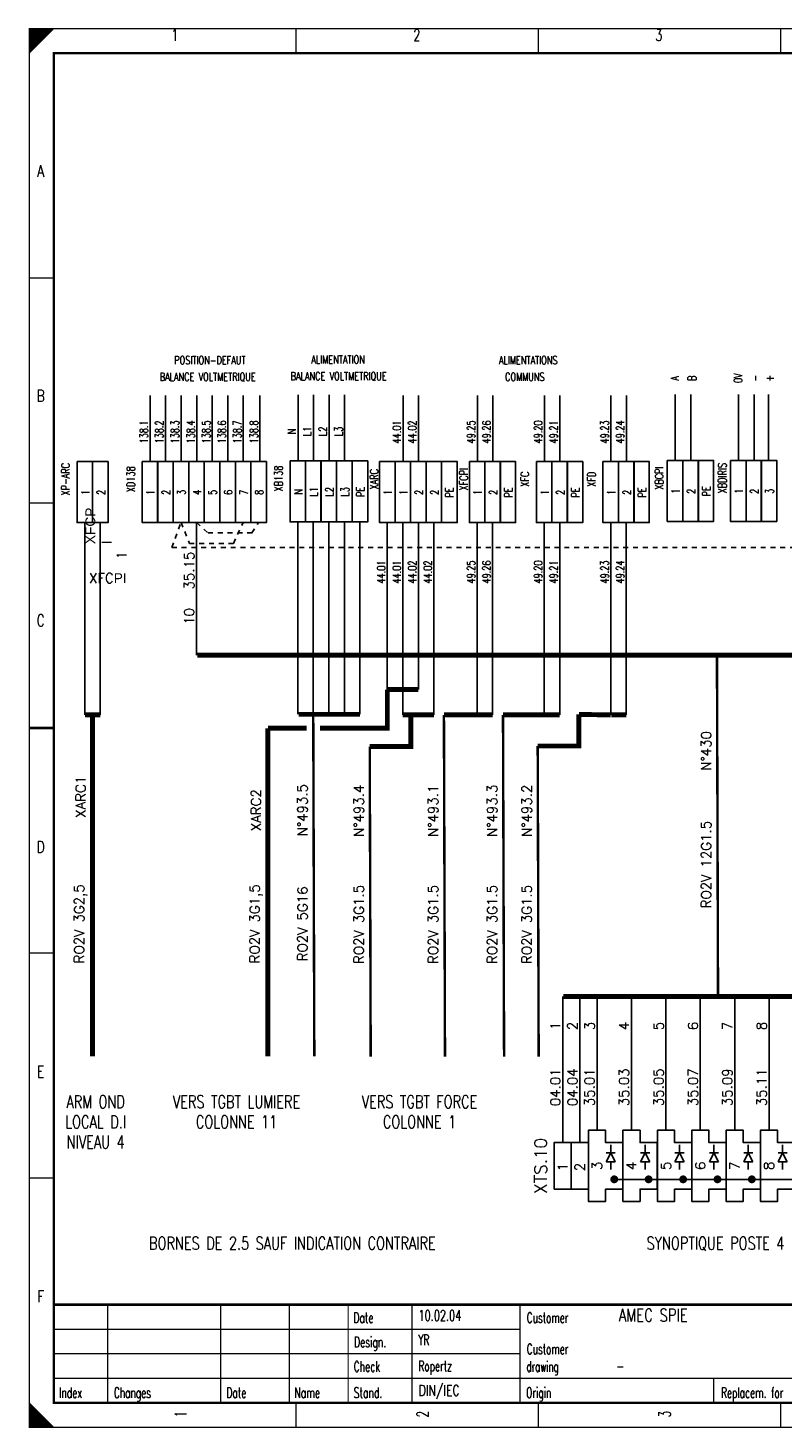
# Model space of a CAD drawing. Header units: centimetres. Extents: x 0 to 491, y -1040 to 69.
# Tile 22 of 181: x 350 to 365, y -920 to -891. Entities that reach past the tile are written whole.
import ezdxf
from ezdxf.enums import TextEntityAlignment as Align

# ---------------------------------------------------------------- set-up
doc = ezdxf.new("R2010")
doc.units = ezdxf.units.CM
doc.header["$MEASUREMENT"] = 0
for name, pattern in [('CONTINU', [0]), ('DISCONTINU', [0.15, 0.1, -0.05]), ('POINTILLE2', [0.1, 0.05, -0.05])]:
    doc.linetypes.add(name, pattern=pattern)
doc.layers.get('0').update_dxf_attribs({"color": 9, "linetype": 'CONTINUOUS'})
for name, color, linetype in [('POINTILLE', 5, 'DISCONTINU'), ('SCH-3', 3, 'CONTINU'), ('TEXTE', 3, 'CONTINUOUS'), ('TRAIFIN', 1, 'CONTINUOUS'), ('TRAIGROS', 2, 'CONTINUOUS'), ('TRAIMOY', 4, 'CONTINUOUS')]:
    doc.layers.add(name, color=color, linetype=linetype)
doc.styles.get("Standard").update_dxf_attribs({"font": 'romans.shx', "bigfont": 'TXT.shx'})

# ---------------------------------------------------------------- blocks, each defined once
blk = doc.blocks.new('BRND')
at = {"layer": 'TRAIFIN'}
for p, q in [((-0.73, -4.53), (0.8, -4.53)), ((0.8, -5.47), (0.8, -3.59)), ((0.8, -3.59), (2.68, -4.53)), ((2.68, -4.53), (0.8, -5.47)), ((2.68, -5.47), (2.68, -3.59)), ((2.68, -4.53), (4.27, -4.53))]:
    blk.add_line(p, q, dxfattribs=at)
at = {"layer": 'TRAIMOY'}
blk.add_lwpolyline([(-4.75, -7), (-4.75, -3.5), (-7.25, -3.5), (-7.25, 0), (7.25, 0), (7.25, -3.5), (4.75, -3.5), (4.75, -7)], close=True, dxfattribs=at)

msp = doc.modelspace()

# ---------------------------------------------------------------- linework, layer by layer
at = {"color": 0, "linetype": 'Continuous'}
for p, q in [((352.465, -900.321), (352.465, -898.977)), ((352.779, -900.321), (352.779, -898.977)), ((353.098, -900.321), (353.098, -898.977)), ((353.414, -900.321), (353.414, -898.977)), ((353.731, -900.321), (353.731, -898.977)), ((354.047, -900.321), (354.047, -898.977)), ((354.363, -900.321), (354.363, -898.977)), ((354.702, -900.321), (354.702, -898.977)), ((355.479, -900.308), (355.479, -898.964)), ((355.792, -900.308), (355.792, -898.964)), ((356.111, -900.308), (356.111, -898.964)), ((356.428, -900.308), (356.428, -898.964)), ((357.618, -900.321), (357.618, -898.977)), ((357.934, -900.321), (357.934, -898.977)), ((359.132, -900.321), (359.132, -898.977)), ((359.448, -900.321), (359.448, -898.977)), ((360.499, -900.321), (360.499, -898.977)), ((360.815, -900.321), (360.815, -898.977)), ((361.855, -900.321), (361.855, -898.977)), ((362.171, -900.321), (362.171, -898.977)), ((363.165, -900.298), (363.165, -898.954)), ((363.482, -900.298), (363.482, -898.954)), ((364.454, -900.298), (364.454, -898.954)), ((364.77, -900.298), (364.77, -898.954)), ((365.064, -900.298), (365.064, -898.954))]:
    msp.add_line(p, q, dxfattribs=at)
at = {"color": 0, "const_width": 0.025, "flags": 128}
for points in [[(350, -905.75), (350, -891.5), (390.5, -891.5), (390.5, -920), (350, -920), (350, -905.75)], [(350, -891.5), (350.5, -891.5), (350, -892), (350, -891.5)], [(350.025, -891.5), (350.025, -891.975), (350.05, -891.95), (350.05, -891.5), (350.075, -891.5), (350.075, -891.925), (350.1, -891.9), (350.1, -891.5), (350.125, -891.5), (350.125, -891.875), (350.15, -891.85), (350.15, -891.5), (350.175, -891.5), (350.175, -891.825), (350.2, -891.8)], [(350.2, -891.8), (350.2, -891.5), (350.225, -891.5), (350.225, -891.775), (350.25, -891.75), (350.25, -891.5), (350.275, -891.5), (350.275, -891.725), (350.3, -891.7), (350.3, -891.5), (350.325, -891.5), (350.325, -891.675), (350.35, -891.65), (350.35, -891.5), (350.375, -891.5)], [(350.375, -891.5), (350.375, -891.625), (350.4, -891.6), (350.4, -891.5), (350.425, -891.5), (350.425, -891.575), (350.45, -891.55), (350.45, -891.5), (350.475, -891.5), (350.475, -891.525)], [(350, -919.5), (350, -920), (350.5, -920), (350, -919.5), (350.025, -919.525), (350.025, -920), (350.05, -920), (350.05, -919.55), (350.075, -919.575), (350.075, -920), (350.1, -920), (350.1, -919.6), (350.125, -919.625), (350.125, -920), (350.15, -920)], [(350.15, -920), (350.15, -919.65), (350.175, -919.675), (350.175, -920), (350.2, -920), (350.2, -919.7), (350.225, -919.725), (350.225, -920), (350.25, -920), (350.25, -919.75), (350.275, -919.775), (350.275, -920), (350.3, -920), (350.3, -919.8), (350.325, -919.825)], [(350.325, -919.825), (350.325, -920), (350.35, -920), (350.35, -919.85), (350.375, -919.875), (350.375, -920), (350.4, -920), (350.4, -919.9), (350.425, -919.925), (350.425, -920), (350.45, -920), (350.45, -919.95), (350.475, -919.975)]]:
    msp.add_lwpolyline(points, dxfattribs=at)
at = {"color": 0, "flags": 128}
for points, const_width in [([(350, -891.5), (390.5, -891.5), (390.5, -920), (350, -920)], 0.025), ([(350.5, -892), (390, -892), (390, -919.5), (350.5, -919.5)], 0.05), ([(350.5, -892), (390, -892), (390, -919.5), (350.5, -919.5)], 0.025)]:
    msp.add_lwpolyline(points, close=True, dxfattribs=dict(at, const_width=const_width))
at = {"color": 0}
for points, const_width in [([(355.438, -891.5), (355.438, -892)], 0.025), ([(360.375, -891.5), (360.375, -892)], 0.025), ([(365.312, -891.5), (365.312, -892)], 0.025), ([(350, -896.583), (350.5, -896.583)], 0.025), ([(350, -901.167), (350.5, -901.167)], 0.025), ([(350.5, -905.75), (350, -905.75)], 0.05), ([(350, -905.75), (350.5, -905.75)], 0.025), ([(350, -910.333), (350.5, -910.333)], 0.025), ([(350, -914.917), (350.5, -914.917)], 0.025), ([(390, -917.5), (350.5, -917.5)], 0.05), ([(351.6, -919.5), (351.6, -917.5)], 0.025), ([(353.9, -919.5), (353.9, -917.5)], 0.025), ([(355.3, -919.5), (355.3, -917.5)], 0.025), ([(356.5, -917.5), (356.5, -919.5)], 0.025), ([(357.8, -917.5), (357.8, -919.5)], 0.025), ([(360, -917.5), (360, -919.5)], 0.025), ([(350.5, -918), (360, -918)], 0.025), ([(350.5, -918.5), (360, -918.5)], 0.025), ([(350.5, -919), (372, -919)], 0.025), ([(363.95, -919), (363.95, -919.5)], 0.025), ([(355.438, -920), (355.438, -919.5)], 0.025), ([(360.375, -920), (360.375, -919.5)], 0.025), ([(365.312, -920), (365.312, -919.5)], 0.025), ([(350.475, -920), (350.475, -919.975)], 0.025)]:
    msp.add_lwpolyline(points, dxfattribs=dict(at, const_width=const_width))
at = {"color": 0, "linetype": 'Continuous'}
for points in [[(350.975, -900.322), (351.292, -900.322), (351.292, -901.564), (350.975, -901.564)], [(351.292, -900.322), (351.608, -900.322), (351.608, -901.564), (351.292, -901.564)], [(352.303, -900.322), (352.619, -900.322), (352.619, -901.564), (352.303, -901.564)], [(352.616, -900.322), (352.933, -900.322), (352.933, -901.564), (352.616, -901.564)], [(352.936, -900.322), (353.252, -900.322), (353.252, -901.564), (352.936, -901.564)], [(353.252, -900.322), (353.568, -900.322), (353.568, -901.564), (353.252, -901.564)], [(353.568, -900.322), (353.885, -900.322), (353.885, -901.564), (353.568, -901.564)], [(353.885, -900.322), (354.201, -900.322), (354.201, -901.564), (353.885, -901.564)], [(354.201, -900.322), (354.518, -900.322), (354.518, -901.564), (354.201, -901.564)], [(354.518, -900.322), (354.834, -900.322), (354.834, -901.564), (354.518, -901.564)], [(355.316, -900.309), (355.633, -900.309), (355.633, -901.551), (355.316, -901.551)], [(355.63, -900.309), (355.946, -900.309), (355.946, -901.551), (355.63, -901.551)], [(355.949, -900.309), (356.265, -900.309), (356.265, -901.551), (355.949, -901.551)], [(356.265, -900.309), (356.582, -900.309), (356.582, -901.551), (356.265, -901.551)], [(356.582, -900.309), (356.898, -900.309), (356.898, -901.551), (356.582, -901.551)], [(357.139, -900.322), (357.455, -900.322), (357.455, -901.564), (357.139, -901.564)], [(357.455, -900.322), (357.772, -900.322), (357.772, -901.564), (357.455, -901.564)], [(357.772, -900.322), (358.088, -900.322), (358.088, -901.564), (357.772, -901.564)], [(358.088, -900.322), (358.404, -900.322), (358.404, -901.564), (358.088, -901.564)], [(358.404, -900.322), (358.721, -900.322), (358.721, -901.564), (358.404, -901.564)], [(358.969, -900.322), (359.286, -900.322), (359.286, -901.564), (358.969, -901.564)], [(359.286, -900.322), (359.602, -900.322), (359.602, -901.564), (359.286, -901.564)], [(359.596, -900.322), (359.913, -900.322), (359.913, -901.564), (359.596, -901.564)], [(360.337, -900.322), (360.653, -900.322), (360.653, -901.564), (360.337, -901.564)], [(360.653, -900.322), (360.969, -900.322), (360.969, -901.564), (360.653, -901.564)], [(360.964, -900.322), (361.28, -900.322), (361.28, -901.564), (360.964, -901.564)], [(361.692, -900.322), (362.009, -900.322), (362.009, -901.564), (361.692, -901.564)], [(362.009, -900.322), (362.325, -900.322), (362.325, -901.564), (362.009, -901.564)], [(362.32, -900.322), (362.636, -900.322), (362.636, -901.564), (362.32, -901.564)], [(363.003, -900.299), (363.319, -900.299), (363.319, -901.542), (363.003, -901.542)], [(363.319, -900.299), (363.636, -900.299), (363.636, -901.542), (363.319, -901.542)], [(363.63, -900.299), (363.947, -900.299), (363.947, -901.542), (363.63, -901.542)], [(364.291, -900.299), (364.608, -900.299), (364.608, -901.542), (364.291, -901.542)], [(364.608, -900.299), (364.924, -900.299), (364.924, -901.542), (364.608, -901.542)], [(364.918, -900.299), (365.235, -900.299), (365.235, -901.542), (364.918, -901.542)]]:
    msp.add_lwpolyline(points, close=True, dxfattribs=at)
at = {"layer": 'POINTILLE', "color": 0}
for points, const_width in [([(364.015, -904.264), (364.037, -911.23)], 0.05), ([(355.788, -905.471), (355.81, -912.437)], 0.05), ([(357.778, -905.484), (357.778, -906.128), (356.939, -906.128)], 0.1), ([(359.141, -905.484), (358.451, -905.484)], 0.1), ([(358.451, -905.484), (358.473, -912.449)], 0.05), ([(360.508, -905.484), (359.655, -905.484)], 0.1), ([(359.655, -905.484), (359.677, -912.449)], 0.05), ([(361.201, -905.473), (361.201, -906.117), (360.362, -906.117)], 0.1), ([(361.201, -905.473), (361.851, -905.484)], 0.1), ([(356.939, -906.128), (356.959, -912.449)], 0.05), ([(360.362, -906.117), (360.382, -912.449)], 0.05)]:
    msp.add_lwpolyline(points, dxfattribs=dict(at, const_width=const_width))
at = {"layer": 'TRAIFIN', "color": 0}
for p, q in [((351.134, -905.484), (351.134, -901.564)), ((351.447, -905.484), (351.447, -901.564)), ((353.41, -901.564), (353.41, -904.264)), ((355.474, -905.471), (355.474, -901.551)), ((355.788, -905.471), (355.788, -901.551)), ((356.107, -905.471), (356.107, -901.551)), ((356.423, -905.471), (356.423, -901.551)), ((356.74, -905.471), (356.74, -901.551)), ((357.297, -904.968), (357.297, -901.564)), ((357.613, -905.484), (357.613, -901.564)), ((357.93, -904.968), (357.93, -901.564)), ((358.246, -905.484), (358.246, -901.564)), ((359.128, -905.484), (359.128, -901.564)), ((359.444, -905.484), (359.444, -901.564)), ((360.495, -905.484), (360.495, -901.564)), ((360.811, -905.484), (360.811, -901.564)), ((361.851, -905.484), (361.851, -901.564)), ((362.167, -905.484), (362.167, -901.564)), ((360.872, -911.221), (360.872, -914.196)), ((361.222, -911.221), (361.222, -914.196)), ((361.572, -911.221), (361.572, -913.946)), ((362.272, -911.221), (362.272, -913.946)), ((362.976, -911.221), (362.976, -913.946)), ((363.676, -911.221), (363.676, -913.946)), ((364.376, -911.221), (364.376, -913.946)), ((365.076, -911.221), (365.076, -913.946))]:
    msp.add_line(p, q, dxfattribs=at)
at = {"layer": 'TRAIFIN', "color": 0, "linetype": 'POINTILLE2'}
for p, q in [((352.906, -902.074), (353.094, -901.564)), ((353.094, -901.564), (353.264, -901.989)), ((353.41, -901.564), (353.644, -901.774)), ((354.162, -901.989), (354.359, -901.564)), ((354.538, -901.774), (354.676, -901.564)), ((353.644, -901.774), (354.542, -901.774)), ((352.906, -902.074), (387.87, -902.074)), ((353.264, -901.989), (354.162, -901.989))]:
    msp.add_line(p, q, dxfattribs=at)
at = {"layer": 'TRAIFIN', "color": 0, "const_width": 0.072}
for points in [[(361.922, -914.99, 1), (361.922, -914.902, 1)], [(361.922, -914.99, 1), (361.922, -914.902, 1)], [(362.622, -914.99, 1), (362.622, -914.902, 1)], [(363.326, -914.99, 1), (363.326, -914.902, 1)], [(364.026, -914.99, 1), (364.026, -914.902, 1)], [(364.726, -914.99, 1), (364.726, -914.902, 1)]]:
    msp.add_lwpolyline(points, format="xyb", close=True, dxfattribs=at)
at = {"layer": 'TRAIGROS', "color": 0}
msp.add_line((361.922, -914.946), (366.856, -914.946), dxfattribs=at)
at = {"layer": 'TRAIGROS', "color": 0, "const_width": 0.1}
for points in [[(353.424, -904.264), (388.344, -904.264)], [(357.297, -904.968), (357.297, -905.755), (355.926, -905.755)], [(357.297, -904.968), (357.93, -904.968)], [(351.134, -905.484), (351.447, -905.484)], [(351.29, -905.484), (351.29, -912.437)], [(355.488, -905.471), (356.74, -905.471)], [(357.613, -905.484), (358.246, -905.484)], [(359.141, -905.484), (359.444, -905.484)], [(360.508, -905.484), (360.811, -905.484)], [(361.864, -905.484), (362.167, -905.484)], [(355.652, -905.755), (354.865, -905.755)], [(354.865, -905.755), (354.865, -912.437)], [(360.886, -911.221), (367.186, -911.221)]]:
    msp.add_lwpolyline(points, dxfattribs=at)
at = {"layer": 'TRAIMOY', "color": 0}
for points in [[(360.697, -915.146), (360.697, -914.196), (361.047, -914.196), (361.047, -915.146)], [(361.047, -915.146), (361.047, -914.196), (361.397, -914.196), (361.397, -915.146)]]:
    msp.add_lwpolyline(points, close=True, dxfattribs=at)

# ---------------------------------------------------------------- block references
at = {"layer": 'SCH-3', "color": 0, "xscale": 0.1, "yscale": 0.1, "zscale": 0.1, "rotation": 90}
for p in [(361.397, -914.671), (362.097, -914.671), (362.801, -914.671), (363.501, -914.671), (364.201, -914.671), (364.901, -914.671)]:
    msp.add_blockref('BRND', p, dxfattribs=at)

# ---------------------------------------------------------------- texts
at = {"color": 0}
for s, height, width, p in [('1', 0.238, 0.672, (352.965, -891.514)), ('2', 0.238, 0.672, (357.899, -891.514)), ('3', 0.238, 0.672, (362.832, -891.514)), ('A', 0.238, 0.76, (350.233, -894.283)), ('POSITION-DEFAUT', 0.16502, 0.736, (353.682, -898.173)), ('ALIMENTATION', 0.16502, 0.736, (356.292, -898.16)), ('ALIMENTATIONS', 0.16502, 0.736, (360.168, -898.173)), ('BALANCE VOLTMETRIQUE', 0.16502, 0.736, (353.637, -898.512)), ('BALANCE VOLTMETRIQUE', 0.16502, 0.736, (356.306, -898.499)), ('COMMUNS', 0.165, 0.736, (360.1, -898.512)), ('B', 0.238, 0.76, (350.233, -898.861)), ('C', 0.238, 0.76, (350.233, -903.439)), ('D', 0.238, 0.76, (350.233, -908.053)), ('E', 0.238, 0.76, (350.233, -912.632)), ('ARM OND', 0.2619, 0.736, (351.353, -913.235)), ('VERS TGBT LUMIERE', 0.26194, 0.736, (354.225, -913.235)), ('VERS TGBT FORCE', 0.26194, 0.736, (357.954, -913.235)), ('LOCAL D.I', 0.2619, 0.736, (351.353, -913.644)), ('COLONNE 11', 0.2619, 0.736, (354.225, -913.644)), ('COLONNE 1', 0.2619, 0.736, (357.954, -913.644)), ('NIVEAU 4', 0.2619, 0.736, (351.353, -914.053)), ('BORNES DE 2.5 SAUF INDICATION CONTRAIRE', 0.26194, 0.736, (355.362, -916.117)), ('SYNOPTIQUE POSTE 4', 0.26194, 0.736, (363.985, -916.117)), ('F', 0.238, 0.76, (350.233, -917.21))]:
    msp.add_text(s, height=height, dxfattribs=dict(at, width=width)).set_placement(p, align=Align.TOP_CENTER)
for s, height, width, p in [('0V', 0.165, 0.736, (364.362, -898.622)), ('A', 0.165, 0.736, (363.074, -898.622)), ('B', 0.165, 0.736, (363.424, -898.622)), ('-', 0.165, 0.736, (364.712, -898.622)), ('+', 0.165, 0.736, (365.006, -898.622)), ('138.1', 0.165, 0.736, (352.255, -899.718)), ('138.2', 0.165, 0.736, (352.569, -899.718)), ('138.3', 0.165, 0.736, (352.888, -899.718)), ('138.4', 0.165, 0.736, (353.21, -899.718)), ('138.5', 0.165, 0.736, (353.526, -899.718)), ('138.6', 0.165, 0.736, (353.843, -899.718)), ('138.7', 0.165, 0.736, (354.159, -899.718)), ('138.8', 0.165, 0.736, (354.498, -899.718)), ('N', 0.165, 0.736, (355.268, -899.705)), ('L1', 0.165, 0.736, (355.582, -899.705)), ('L2', 0.165, 0.736, (355.901, -899.705)), ('L3', 0.165, 0.736, (356.223, -899.705)), ('44.01', 0.165, 0.736, (357.407, -899.718)), ('44.02', 0.165, 0.736, (357.724, -899.718)), ('49.25', 0.165, 0.736, (358.922, -899.718)), ('49.26', 0.165, 0.736, (359.238, -899.718)), ('49.20', 0.165, 0.736, (360.289, -899.718)), ('49.21', 0.165, 0.736, (360.605, -899.718)), ('49.23', 0.165, 0.736, (361.645, -899.718)), ('49.24', 0.165, 0.736, (361.961, -899.718)), ('XP-ARC', 0.165, 0.736, (350.658, -900.68)), ('XD138', 0.165, 0.736, (351.986, -900.68)), ('XB138', 0.165, 0.736, (354.999, -900.667)), ('XARC', 0.165, 0.736, (356.946, -900.68)), ('XFCPI', 0.165, 0.736, (358.771, -900.68)), ('XBCPI', 0.165, 0.736, (362.754, -900.657)), ('XBDIRIS', 0.165, 0.736, (364.042, -900.657)), ('XFC', 0.165, 0.736, (360.019, -900.68)), ('XFD', 0.165, 0.736, (361.375, -900.68)), ('1', 0.165, 0.736, (351.063, -900.949)), ('2', 0.165, 0.736, (351.38, -900.949)), ('1', 0.165, 0.736, (352.391, -900.949)), ('2', 0.165, 0.736, (352.704, -900.949)), ('3', 0.165, 0.736, (353.023, -900.949)), ('4', 0.165, 0.736, (353.34, -900.949)), ('5', 0.165, 0.736, (353.656, -900.949)), ('6', 0.165, 0.736, (353.973, -900.949)), ('7', 0.165, 0.736, (354.289, -900.949)), ('8', 0.165, 0.736, (354.605, -900.949)), ('N', 0.165, 0.736, (355.404, -900.936)), ('L1', 0.165, 0.736, (355.717, -900.936)), ('L2', 0.165, 0.736, (356.037, -900.936)), ('L3', 0.165, 0.736, (356.353, -900.936)), ('PE', 0.165, 0.736, (356.669, -900.936)), ('1', 0.165, 0.736, (357.227, -900.949)), ('1', 0.165, 0.736, (357.543, -900.949)), ('2', 0.165, 0.736, (357.859, -900.949)), ('2', 0.165, 0.736, (358.176, -900.949)), ('PE', 0.165, 0.736, (358.481, -900.949)), ('1', 0.165, 0.736, (359.057, -900.949)), ('2', 0.165, 0.736, (359.373, -900.949)), ('PE', 0.165, 0.736, (359.684, -900.949)), ('1', 0.165, 0.736, (360.424, -900.949)), ('2', 0.165, 0.736, (360.741, -900.949)), ('PE', 0.165, 0.736, (361.051, -900.949)), ('1', 0.165, 0.736, (361.78, -900.949)), ('2', 0.165, 0.736, (362.097, -900.949)), ('PE', 0.165, 0.736, (362.407, -900.949)), ('1', 0.165, 0.736, (363.091, -900.926)), ('2', 0.165, 0.736, (363.407, -900.926)), ('PE', 0.165, 0.736, (363.718, -900.926)), ('1', 0.165, 0.736, (364.379, -900.926)), ('2', 0.165, 0.736, (364.695, -900.926)), ('3', 0.165, 0.736, (365.006, -900.926)), ('44.01', 0.165, 0.736, (357.091, -902.572)), ('44.01', 0.165, 0.736, (357.407, -902.572)), ('44.02', 0.165, 0.736, (357.724, -902.572)), ('44.02', 0.165, 0.736, (358.04, -902.572)), ('49.25', 0.165, 0.736, (358.922, -902.572)), ('49.26', 0.165, 0.736, (359.238, -902.572)), ('49.20', 0.165, 0.736, (360.289, -902.572)), ('49.21', 0.165, 0.736, (360.605, -902.572)), ('49.23', 0.165, 0.736, (361.645, -902.572)), ('49.24', 0.165, 0.736, (361.961, -902.572)), ('1', 0.238, 0.672, (352.965, -919.73)), ('2', 0.238, 0.672, (357.899, -919.73)), ('3', 0.238, 0.672, (362.832, -919.73))]:
    msp.add_text(s, height=height, rotation=90, dxfattribs=dict(at, width=width)).set_placement(p, align=Align.TOP_CENTER)
for s, height, width, p in [('10.02.04', 0.2143, 0.678, (357.934, -917.892)), ('AMEC SPIE', 0.2619, 0.752889, (362.016, -917.923)), ('YR', 0.2143, 0.626667, (357.927, -918.389)), ('Ropertz', 0.2143, 0.622857, (357.932, -918.921)), ('-', 0.214, 0.696, (361.965, -918.921)), ('DIN/IEC', 0.2143, 0.750857, (357.935, -919.418))]:
    msp.add_text(s, height=height, dxfattribs=dict(at, width=width)).set_placement(p, align=Align.BOTTOM_LEFT)
for s, height, width, p in [('Date', 0.2143, 0.64, (356.605, -917.658)), ('Customer', 0.2143, 0.62, (360.14, -917.658)), ('Design.', 0.2143, 0.636571, (356.619, -918.154)), ('Customer', 0.2143, 0.62, (360.14, -918.296)), ('Check', 0.2143, 0.632, (356.612, -918.651)), ('drawing', 0.2143, 0.6, (360.133, -918.651)), ('Index', 0.2143, 0.632, (350.609, -919.184)), ('Changes', 0.2143, 0.622857, (351.726, -919.184)), ('Date', 0.2143, 0.64, (354.015, -919.184)), ('Name', 0.2143, 0.64, (355.404, -919.184)), ('Stand.', 0.2143, 0.642667, (356.612, -919.184)), ('Origin', 0.2143, 0.626667, (360.127, -919.184)), ('Replacem. for', 0.21431, 0.627077, (364.097, -919.184))]:
    msp.add_text(s, height=height, dxfattribs=dict(at, width=width)).set_placement(p, align=Align.TOP_LEFT)
at = {"linetype": 'Continuous', "char_height": 0.2, "attachment_point": 1, "rotation": 90}
for s, insert, width in [('{\\fArial|b0|i0|c0|p34;XFCP\\PI}', (351.145, -902.004), 0.37664), ('1', (351.784, -902.317), 0.39457)]:
    msp.add_mtext(s, dxfattribs=dict(at, insert=insert, width=width))
at = {"linetype": 'Continuous', "insert": (351.217, -902.596), "char_height": 0.2, "width": 0.37664, "attachment_point": 1}
msp.add_mtext('XFC{\\fArial|b0|i0|c0|p34;PI}', dxfattribs=at)
at = {"layer": 'TEXTE', "color": 0}
for s, p in [('35.15', (353.26, -902.543)), ('10', (353.26, -903.477)), ('N°430', (363.794, -906.216)), ('XARC1', (351.048, -907.151)), ('XARC2', (354.623, -907.423)), ('N°493.5', (355.568, -907.423)), ('N°493.4', (356.717, -907.435)), ('N°493.1', (358.231, -907.435)), ('N°493.3', (359.434, -907.435)), ('N°493.2', (360.139, -907.435)), ('RO2V 12G1.5', (363.794, -908.533)), ('RO2V 3G2,5', (351.048, -909.74)), ('RO2V 3G1,5', (354.623, -909.74)), ('RO2V 5G16', (355.568, -909.74)), ('RO2V 3G1.5', (356.717, -909.753)), ('RO2V 3G1.5', (358.231, -909.753)), ('RO2V 3G1.5', (359.434, -909.753)), ('RO2V 3G1.5', (360.139, -909.753)), ('1', (360.722, -911.821)), ('2', (361.072, -911.821)), ('3', (361.422, -911.821)), ('4', (362.122, -911.821)), ('5', (362.826, -911.821)), ('6', (363.526, -911.821)), ('7', (364.226, -911.821)), ('8', (364.926, -911.821)), ('04.01', (360.722, -913.071)), ('04.04', (361.072, -913.071)), ('35.01', (361.419, -913.071)), ('35.03', (362.122, -913.071)), ('35.05', (362.826, -913.071)), ('35.07', (363.526, -913.071)), ('35.09', (364.226, -913.071)), ('35.11', (364.926, -913.071)), ('1', (360.872, -914.696)), ('2', (361.222, -914.696)), ('3', (361.572, -914.671)), ('4', (362.272, -914.671)), ('5', (362.976, -914.671)), ('6', (363.676, -914.671)), ('7', (364.376, -914.671)), ('8', (365.076, -914.671))]:
    msp.add_text(s, height=0.2, rotation=90, dxfattribs=at).set_placement(p, align=Align.MIDDLE)
msp.add_text('XTS.10', height=0.25, rotation=90, dxfattribs=at).set_placement((360.548, -914.671), align=Align.CENTER)

doc.saveas('drawing.dxf')
